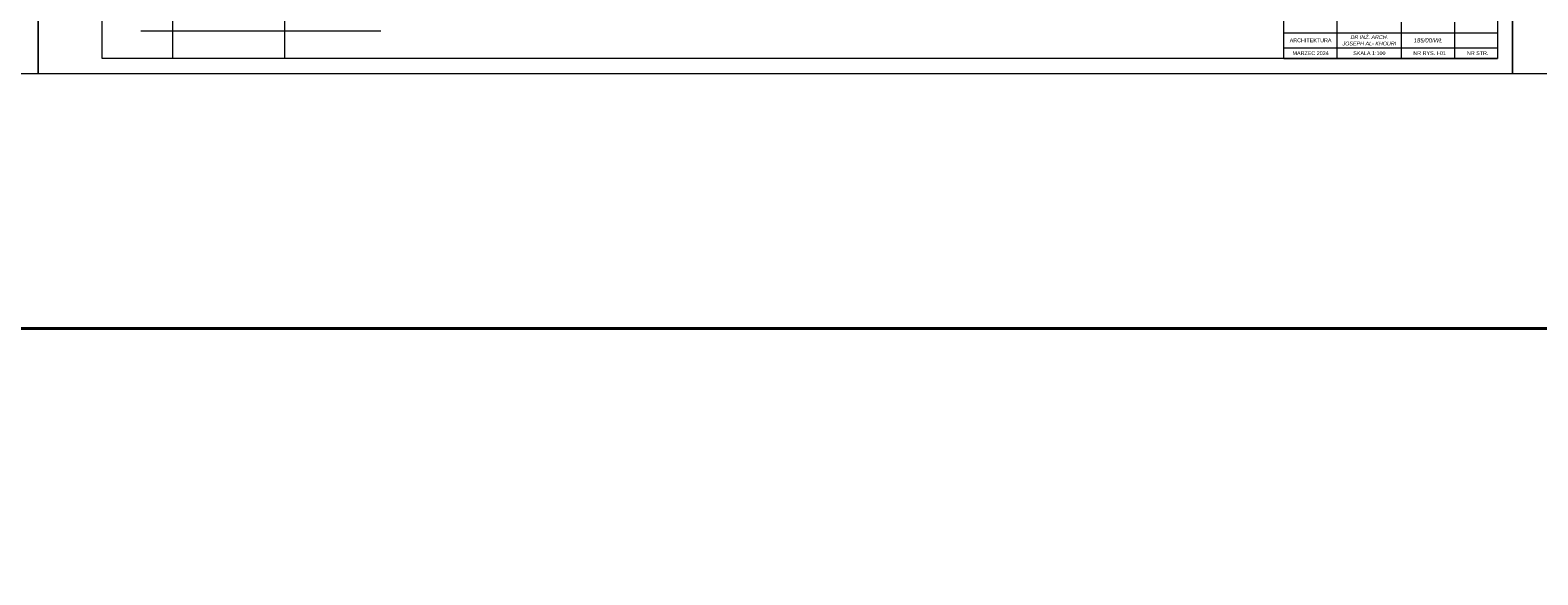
# Model space of a CAD drawing. Header units: millimetres. Extents: x 72202 to 304796, y 21658 to 519946.
# Tile 21 of 93: x 200516 to 207572, y 198073 to 200622. Entities that reach past the tile are written whole.
import ezdxf

# ---------------------------------------------------------------- set-up
doc = ezdxf.new("R2010")
doc.units = ezdxf.units.MM
doc.layers.get('Defpoints').update_dxf_attribs({"color": 3})
for name, color, linetype, lineweight in [('LINIA CIENKA', 7, 'Continuous', 13), ('LINIA WYMIAROWANIE', 1, 'Continuous', 9), ('OPISY', 251, 'Continuous', 9)]:
    doc.layers.add(name, color=color, linetype=linetype, lineweight=lineweight)
doc.layers.add('LINIA-NIE DRUKOWAĆ', color=3, linetype='Continuous', lineweight=20, plot=False)
doc.styles.add('simplex', font='arial.ttf')
doc.styles.get("Standard").update_dxf_attribs({"font": 'ARIALN.TTF', "width": 0.75})
doc.dimstyles.new('sebek100', dxfattribs={"dimtxt": 17, "dimasz": 10, "dimexe": 10, "dimexo": 20, "dimgap": 4, "dimtad": 1, "dimrnd": 0.5, "dimtxsty": 'Standard', "dimblk": 'OBLIQUE', "dimcen": 8, "dimclre": 1, "dimazin": 0, "dimtm": 1e-09, "dimtfac": 1, "dimtix": 1, "dimtmove": 1, "dimatfit": 3, "dimldrblk": 'zas', "dimfxl": 0, "dimtolj": 2, "dimlwd": -1, "dimlwe": -1, "dimarcsym": 0})

# ---------------------------------------------------------------- blocks, each defined once
blk = doc.blocks.new('_Oblique')
at = {"color": 0, "linetype": 'ByBlock', "lineweight": -2}
blk.add_line((-0.5, -0.5), (0.5, 0.5), dxfattribs=at)
blk = doc.blocks.new('*D73')
at = {"layer": 'Defpoints', "color": 0, "lineweight": -3, "ltscale": 1.2}
for p in [(202465.3, 201032), (202465.3, 21668.1), (202493.3, 21668.1)]:
    blk.add_point(p, dxfattribs=at)
at = {"layer": 'LINIA WYMIAROWANIE', "color": 1, "ltscale": 1.2}
for p, q in [((202465.3, 21673.1), (202465.3, 21658.1)), ((202493.3, 21668.1), (202493.3, 21658.1))]:
    blk.add_line(p, q, dxfattribs=at)
at = {"layer": 'LINIA WYMIAROWANIE', "color": 0, "ltscale": 1.2}
blk.add_line((202493.3, 21668.1), (202465.3, 21668.1), dxfattribs=at)
at = {"layer": 'LINIA WYMIAROWANIE', "color": 0, "ltscale": 1.2, "xscale": 10, "yscale": 10, "zscale": 10, "rotation": 180}
blk.add_blockref('_Oblique', (202465.3, 21668.1), dxfattribs=at)
at = {"layer": 'LINIA WYMIAROWANIE', "color": 0, "ltscale": 1.2, "xscale": 10, "yscale": 10, "zscale": 10}
blk.add_blockref('_Oblique', (202493.3, 21668.1), dxfattribs=at)
at = {"layer": 'LINIA WYMIAROWANIE', "color": 0, "lineweight": -3, "ltscale": 1.2, "insert": (202479.3, 21681.3), "char_height": 18, "attachment_point": 5}
blk.add_mtext('\\A2;28', dxfattribs=at)
blk = doc.blocks.new('zas')
blk = doc.blocks.new('*D316')
at = {"layer": 'Defpoints', "color": 0, "lineweight": -3, "ltscale": 1.2}
for p in [(202465.3, 221218.8), (202465.3, 41854.9), (202493.3, 41854.9)]:
    blk.add_point(p, dxfattribs=at)
at = {"layer": 'LINIA WYMIAROWANIE', "color": 1, "ltscale": 1.2}
for p, q in [((202465.3, 41859.9), (202465.3, 41844.9)), ((202493.3, 41854.9), (202493.3, 41844.9))]:
    blk.add_line(p, q, dxfattribs=at)
at = {"layer": 'LINIA WYMIAROWANIE', "color": 0, "ltscale": 1.2}
blk.add_line((202493.3, 41854.9), (202465.3, 41854.9), dxfattribs=at)
at = {"layer": 'LINIA WYMIAROWANIE', "color": 0, "ltscale": 1.2, "xscale": 10, "yscale": 10, "zscale": 10, "rotation": 180}
blk.add_blockref('_Oblique', (202465.3, 41854.9), dxfattribs=at)
at = {"layer": 'LINIA WYMIAROWANIE', "color": 0, "ltscale": 1.2, "xscale": 10, "yscale": 10, "zscale": 10}
blk.add_blockref('_Oblique', (202493.3, 41854.9), dxfattribs=at)
at = {"layer": 'LINIA WYMIAROWANIE', "color": 0, "lineweight": -3, "ltscale": 1.2, "insert": (202479.3, 41868.1), "char_height": 18, "attachment_point": 5}
blk.add_mtext('\\A2;28', dxfattribs=at)

msp = doc.modelspace()

# ---------------------------------------------------------------- linework, layer by layer
at = {"layer": 'LINIA CIENKA'}
msp.add_lwpolyline([(200853.292, 200489.042), (200853.292, 203316.491), (207383.292, 203316.491), (207383.292, 200489.042)], close=True, dxfattribs=at)
at = {"layer": 'LINIA WYMIAROWANIE', "lineweight": 40, "ltscale": 4}
msp.add_lwpolyline([(189252.203, 205165.663), (229379.457, 205165.663), (229379.457, 199226.607), (189252.203, 199226.607)], close=True, dxfattribs=at)
at = {"layer": 'LINIA-NIE DRUKOWAĆ'}
for p, q in [((201183.292, 200489.042), (201183.292, 201830.657)), ((201708.292, 200489.042), (201708.292, 201830.657)), ((201033.292, 200619.042), (202156.61, 200619.042))]:
    msp.add_line(p, q, dxfattribs=at)
for points in [[(193653.292, 203389.042), (193653.292, 200419.042), (200553.292, 200419.042), (200553.292, 203389.042)], [(200553.292, 203389.042), (200553.292, 200419.042), (207453.292, 200419.042), (207453.292, 203389.042)], [(207453.292, 203389.042), (207453.292, 200419.042), (211653.292, 200419.042), (211653.292, 203389.042)]]:
    msp.add_lwpolyline(points, close=True, dxfattribs=at)
at = {"layer": 'OPISY'}
for p, q in [((206383.292, 200489.042), (206383.292, 200909.042)), ((206633.292, 200489.042), (206633.292, 200909.042)), ((207383.292, 200909.042), (207383.292, 200489.042)), ((206383.292, 200609.042), (207383.292, 200609.042)), ((206933.292, 200489.042), (206933.292, 200659.042)), ((207183.292, 200489.042), (207183.292, 200659.042)), ((206383.292, 200539.042), (207383.292, 200539.042)), ((206383.292, 200489.042), (207383.292, 200489.042))]:
    msp.add_line(p, q, dxfattribs=at)

# ---------------------------------------------------------------- texts
at = {"layer": 'OPISY', "attachment_point": 5, "style": 'simplex'}
for s, insert, char_height, width in [('ARCHITEKTURA', (206508.292, 200574.042), 18, 250), ('{\\fArial|b0|i1|c238|p34;DR INŻ. ARCH. \\PJOSEPH AL- KHOURI}', (206783.292, 200574.042), 18, 300), ('{\\fArial|b0|i1|c238|p34;185/00/WŁ}', (207058.292, 200574.042), 20, 250), ('MARZEC 2024', (206508.292, 200514.042), 18, 250), ('SKALA 1:100', (206783.292, 200514.042), 18, 300), ('  NR RYS. I-01', (207058.292, 200514.042), 18, 250), ('  NR STR.', (207283.292, 200514.042), 18, 200)]:
    msp.add_mtext(s, dxfattribs=dict(at, insert=insert, char_height=char_height, width=width))

# ---------------------------------------------------------------- dimensions: what is measured, and where the dimension line sits
at = {"layer": 'LINIA WYMIAROWANIE', "lineweight": -3, "ltscale": 1.2}
for base, p1, p2, picture, middle in [((202465.292, 41854.897), (202493.292, 41854.897), (202465.292, 221218.846), '*D316', (202479.292, 41868.088)), ((202465.292, 21668.094), (202493.292, 21668.094), (202465.292, 201032.042), '*D73', (202479.292, 21681.284))]:
    dim = msp.add_linear_dim(base=base, p1=p1, p2=p2, dimstyle='sebek100', override={"dimtxt": 18, "dimrnd": 0, "dimfxl": 5, "dimtfill": 1, "dimarcsym": 2}, dxfattribs=at)
    dim.commit()
    dim.dimension.update_dxf_attribs({"geometry": picture, "text_midpoint": middle})

doc.saveas('drawing.dxf')
